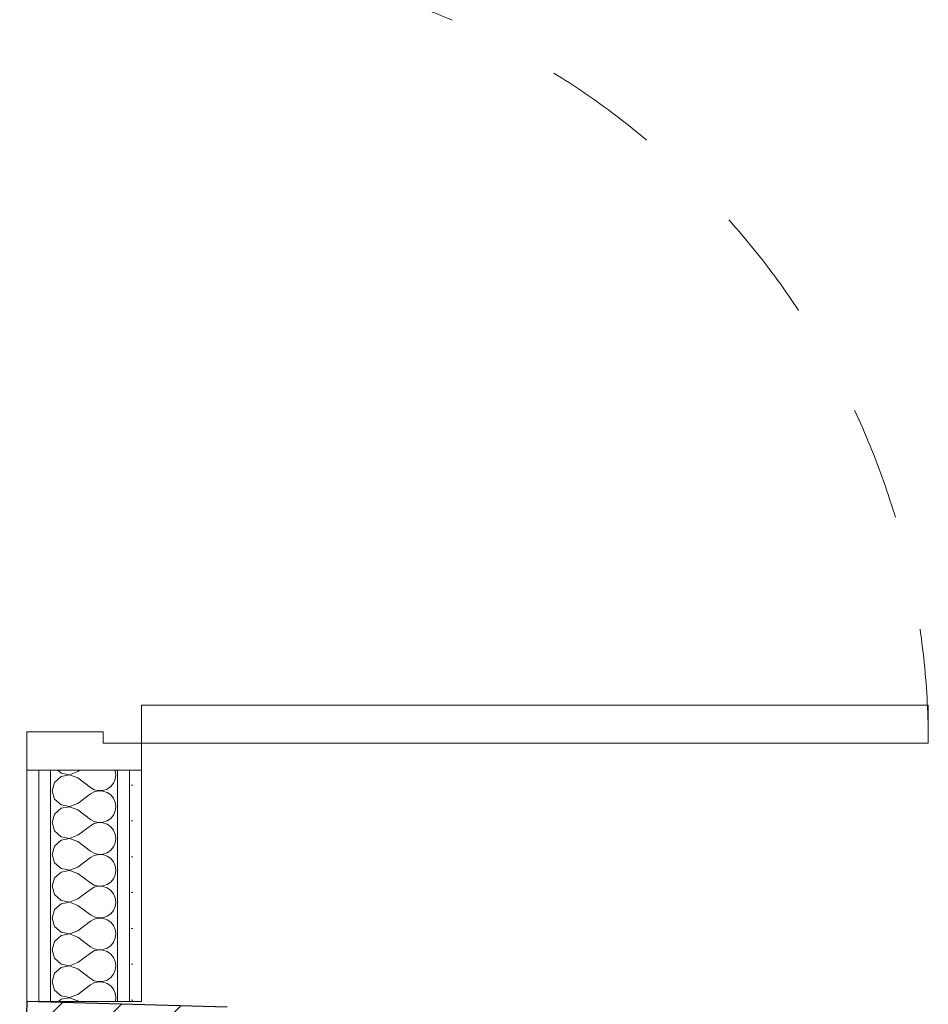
# Model space of a CAD drawing. Header units: millimetres. Extents: x 27262 to 215252, y 16288 to 306312.
# Tile 62 of 76: x 146921 to 147635, y 178169 to 178942. Entities that reach past the tile are written whole.
import ezdxf

# ---------------------------------------------------------------- set-up
doc = ezdxf.new("R2010")
doc.units = ezdxf.units.MM
doc.linetypes.add('Przerywana', pattern=[240, 120, -120])
for name, color, linetype in [('Drzwi ArchiCAD', 252, 'Continuous'), ('KR_INW', 252, 'Continuous'), ('ROZBUDOWA_NOWE_DZIAŁOWE', 252, 'Continuous')]:
    doc.layers.add(name, color=color, linetype=linetype)
for name, color, linetype, lineweight in [('Drzwi ArchiCAD_Nr_pióra__4', 252, 'Continuous', 13), ('Drzwi ArchiCAD_Nr_pióra__47', 252, 'Continuous', 15), ('KR_INW_Nr_pióra__101', 252, 'Continuous', 5), ('KR_INW_Nr_pióra__27', 252, 'Continuous', 25), ('ROZBUDOWA_NOWE_DZIAŁOWE_Nr_pióra__24', 252, 'Continuous', 15), ('ROZBUDOWA_NOWE_DZIAŁOWE_Nr_pióra__4', 252, 'Continuous', 13), ('ROZBUDOWA_NOWE_DZIAŁOWE_Nr_pióra__47', 252, 'Continuous', 15), ('ROZBUDOWA_NOWE_DZIAŁOWE_Nr_pióra__67', 252, 'Continuous', 13)]:
    doc.layers.add(name, color=color, linetype=linetype, lineweight=lineweight)
doc.layers.get('ROZBUDOWA_NOWE_DZIAŁOWE').off()
pattern_1 = [(0, (0, 0), (0, 37.5), [0, -37.5])]

# ---------------------------------------------------------------- blocks, each defined once
blk = doc.blocks.new('Ściana_11', base_point=(216203.5, 115586.8))
at = {"layer": 'KR_INW_Nr_pióra__101', "linetype": 'Continuous'}
h = blk.add_hatch(dxfattribs=at)
h.set_pattern_fill('CEGŁA_LICÓWKA', color=256, style=0, pattern_type=2)
h.set_pattern_definition([(45, (0, 0), (-31.819804, 31.819804), [])])
h.paths.add_polyline_path([(216413.5, 115586.8), (216420.8, 115856.8), (216210.8, 115862.5), (216203.5, 115586.8)])
at = {"layer": 'KR_INW_Nr_pióra__27', "linetype": 'Continuous', "flags": 128}
for points in [[(216210.8, 115862.5), (216203.5, 115586.8)], [(216420.8, 115856.8), (216210.8, 115862.5)], [(216420.8, 115856.8), (216420.8, 115856.8)], [(216413.5, 115586.8), (216418.1, 115756.8)]]:
    blk.add_lwpolyline(points, dxfattribs=at)
blk = doc.blocks.new('*X503')
at = {"layer": 'ROZBUDOWA_NOWE_DZIAŁOWE_Nr_pióra__4', "linetype": 'Continuous'}
for p, q in [((216246.7, 116098.2), (216240, 116092.1)), ((216243.2, 116105), (216246.7, 116101.8)), ((216246.7, 116101.8), (216255.7, 116100.1)), ((216255.7, 116099.9), (216246.7, 116098.2)), ((216255.7, 116100.1), (216264.2, 116103.3)), ((216264.2, 116096.7), (216255.7, 116099.9)), ((216264.2, 116103.3), (216266.4, 116105)), ((216264.2, 116096.7), (216277.5, 116086.7)), ((216303.5, 116104.6), (216303.3, 116105)), ((216304.2, 116100), (216303.5, 116104.6)), ((216303.5, 116095.4), (216304.2, 116100)), ((216240, 116092.1), (216237.5, 116083.3)), ((216277.5, 116086.7), (216281.5, 116084.4)), ((216295, 116085.1), (216298.7, 116087.7)), ((216298.7, 116087.7), (216301.7, 116091.2)), ((216301.7, 116091.2), (216303.5, 116095.4)), ((216237.5, 116083.3), (216240, 116074.6)), ((216264.2, 116070), (216277.5, 116080)), ((216281.5, 116082.2), (216277.5, 116080)), ((216281.5, 116084.4), (216286, 116083.4)), ((216286, 116083.3), (216281.5, 116082.2)), ((216286, 116083.4), (216290.6, 116083.6)), ((216290.6, 116083), (216286, 116083.3)), ((216290.6, 116083.6), (216295, 116085.1)), ((216295, 116081.6), (216290.6, 116083)), ((216298.7, 116079), (216295, 116081.6)), ((216301.7, 116075.4), (216298.7, 116079)), ((216303.5, 116071.2), (216301.7, 116075.4)), ((216240, 116074.6), (216246.7, 116068.4)), ((216246.7, 116064.9), (216240, 116058.8)), ((216246.7, 116068.4), (216255.7, 116066.7)), ((216255.7, 116066.6), (216246.7, 116064.9)), ((216255.7, 116066.7), (216264.2, 116070)), ((216264.2, 116063.3), (216255.7, 116066.6)), ((216304.2, 116066.7), (216303.5, 116071.2)), ((216303.5, 116062.1), (216304.2, 116066.7)), ((216240, 116058.8), (216237.5, 116050)), ((216264.2, 116063.3), (216277.5, 116053.3)), ((216295, 116051.8), (216298.7, 116054.4)), ((216298.7, 116054.4), (216301.7, 116057.9)), ((216301.7, 116057.9), (216303.5, 116062.1)), ((216237.5, 116050), (216240, 116041.2)), ((216264.2, 116036.7), (216277.5, 116046.7)), ((216277.5, 116053.3), (216281.5, 116051.1)), ((216281.5, 116048.9), (216277.5, 116046.7)), ((216281.5, 116051.1), (216286, 116050.1)), ((216286, 116049.9), (216281.5, 116048.9)), ((216286, 116050.1), (216290.6, 116050.3)), ((216290.6, 116049.7), (216286, 116049.9)), ((216290.6, 116050.3), (216295, 116051.8)), ((216295, 116048.2), (216290.6, 116049.7)), ((216298.7, 116045.6), (216295, 116048.2)), ((216301.7, 116042.1), (216298.7, 116045.6)), ((216240, 116041.2), (216246.7, 116035.1)), ((216246.7, 116035.1), (216255.7, 116033.4)), ((216255.7, 116033.4), (216264.2, 116036.7)), ((216303.5, 116037.9), (216301.7, 116042.1)), ((216304.2, 116033.3), (216303.5, 116037.9)), ((216240, 116025.4), (216237.5, 116016.7)), ((216246.7, 116031.6), (216240, 116025.4)), ((216255.7, 116033.3), (216246.7, 116031.6)), ((216264.2, 116030), (216255.7, 116033.3)), ((216264.2, 116030), (216277.5, 116020)), ((216298.7, 116021), (216301.7, 116024.6)), ((216301.7, 116024.6), (216303.5, 116028.8)), ((216303.5, 116028.8), (216304.2, 116033.3)), ((216237.5, 116016.7), (216240, 116007.9)), ((216264.2, 116003.3), (216277.5, 116013.3)), ((216277.5, 116020), (216281.5, 116017.8)), ((216281.5, 116015.6), (216277.5, 116013.3)), ((216281.5, 116017.8), (216286, 116016.7)), ((216286, 116016.6), (216281.5, 116015.6)), ((216286, 116016.7), (216290.6, 116017)), ((216290.6, 116016.4), (216286, 116016.6)), ((216290.6, 116017), (216295, 116018.4)), ((216295, 116014.9), (216290.6, 116016.4)), ((216295, 116018.4), (216298.7, 116021)), ((216298.7, 116012.3), (216295, 116014.9)), ((216240, 116007.9), (216246.7, 116001.8)), ((216255.7, 116000.1), (216264.2, 116003.3)), ((216301.7, 116008.8), (216298.7, 116012.3)), ((216303.5, 116004.6), (216301.7, 116008.8)), ((216304.2, 116000), (216303.5, 116004.6)), ((216246.7, 115998.2), (216240, 115992.1)), ((216246.7, 116001.8), (216255.7, 116000.1)), ((216255.7, 115999.9), (216246.7, 115998.2)), ((216264.2, 115996.7), (216255.7, 115999.9)), ((216264.2, 115996.7), (216277.5, 115986.7)), ((216301.7, 115991.2), (216303.5, 115995.4)), ((216303.5, 115995.4), (216304.2, 116000)), ((216240, 115992.1), (216237.5, 115983.3)), ((216237.5, 115983.3), (216240, 115974.6)), ((216277.5, 115986.7), (216281.5, 115984.4)), ((216281.5, 115982.2), (216277.5, 115980)), ((216281.5, 115984.4), (216286, 115983.4)), ((216286, 115983.3), (216281.5, 115982.2)), ((216286, 115983.4), (216290.6, 115983.6)), ((216290.6, 115983), (216286, 115983.3)), ((216290.6, 115983.6), (216295, 115985.1)), ((216295, 115981.6), (216290.6, 115983)), ((216295, 115985.1), (216298.7, 115987.7)), ((216298.7, 115987.7), (216301.7, 115991.2)), ((216240, 115974.6), (216246.7, 115968.4)), ((216264.2, 115970), (216277.5, 115980)), ((216298.7, 115979), (216295, 115981.6)), ((216301.7, 115975.4), (216298.7, 115979)), ((216303.5, 115971.2), (216301.7, 115975.4)), ((216246.7, 115964.9), (216240, 115958.8)), ((216246.7, 115968.4), (216255.7, 115966.7)), ((216255.7, 115966.6), (216246.7, 115964.9)), ((216255.7, 115966.7), (216264.2, 115970)), ((216264.2, 115963.3), (216255.7, 115966.6)), ((216264.2, 115963.3), (216277.5, 115953.3)), ((216301.7, 115957.9), (216303.5, 115962.1)), ((216304.2, 115966.7), (216303.5, 115971.2)), ((216303.5, 115962.1), (216304.2, 115966.7)), ((216240, 115958.8), (216237.5, 115950)), ((216277.5, 115953.3), (216281.5, 115951.1)), ((216290.6, 115950.3), (216295, 115951.8)), ((216295, 115951.8), (216298.7, 115954.4)), ((216298.7, 115954.4), (216301.7, 115957.9)), ((216237.5, 115950), (216240, 115941.2)), ((216240, 115941.2), (216246.7, 115935.1)), ((216264.2, 115936.7), (216277.5, 115946.7)), ((216281.5, 115948.9), (216277.5, 115946.7)), ((216281.5, 115951.1), (216286, 115950.1)), ((216286, 115949.9), (216281.5, 115948.9)), ((216286, 115950.1), (216290.6, 115950.3)), ((216290.6, 115949.7), (216286, 115949.9)), ((216295, 115948.2), (216290.6, 115949.7)), ((216298.7, 115945.6), (216295, 115948.2)), ((216301.7, 115942.1), (216298.7, 115945.6)), ((216303.5, 115937.9), (216301.7, 115942.1)), ((216246.7, 115931.6), (216240, 115925.4)), ((216246.7, 115935.1), (216255.7, 115933.4)), ((216255.7, 115933.3), (216246.7, 115931.6)), ((216255.7, 115933.4), (216264.2, 115936.7)), ((216264.2, 115930), (216255.7, 115933.3)), ((216304.2, 115933.3), (216303.5, 115937.9)), ((216303.5, 115928.8), (216304.2, 115933.3)), ((216240, 115925.4), (216237.5, 115916.7)), ((216264.2, 115930), (216277.5, 115920)), ((216295, 115918.4), (216298.7, 115921)), ((216298.7, 115921), (216301.7, 115924.6)), ((216301.7, 115924.6), (216303.5, 115928.8)), ((216237.5, 115916.7), (216240, 115907.9)), ((216264.2, 115903.3), (216277.5, 115913.3)), ((216277.5, 115920), (216281.5, 115917.8)), ((216281.5, 115915.6), (216277.5, 115913.3)), ((216281.5, 115917.8), (216286, 115916.7)), ((216286, 115916.6), (216281.5, 115915.6)), ((216286, 115916.7), (216290.6, 115917)), ((216290.6, 115916.4), (216286, 115916.6)), ((216290.6, 115917), (216295, 115918.4)), ((216295, 115914.9), (216290.6, 115916.4)), ((216298.7, 115912.3), (216295, 115914.9)), ((216301.7, 115908.8), (216298.7, 115912.3)), ((216240, 115907.9), (216246.7, 115901.8)), ((216246.7, 115901.8), (216255.7, 115900.1)), ((216255.7, 115899.9), (216246.7, 115898.2)), ((216255.7, 115900.1), (216264.2, 115903.3)), ((216264.2, 115896.7), (216255.7, 115899.9)), ((216303.5, 115904.6), (216301.7, 115908.8)), ((216304.2, 115900), (216303.5, 115904.6)), ((216303.5, 115895.4), (216304.2, 115900)), ((216240, 115892.1), (216237.5, 115883.3)), ((216246.7, 115898.2), (216240, 115892.1)), ((216264.2, 115896.7), (216277.5, 115886.7)), ((216298.7, 115887.7), (216301.7, 115891.2)), ((216301.7, 115891.2), (216303.5, 115895.4)), ((216237.5, 115883.3), (216240, 115874.6)), ((216264.2, 115870), (216277.5, 115880)), ((216277.5, 115886.7), (216281.5, 115884.4)), ((216281.5, 115882.2), (216277.5, 115880)), ((216281.5, 115884.4), (216286, 115883.4)), ((216286, 115883.3), (216281.5, 115882.2)), ((216286, 115883.4), (216290.6, 115883.6)), ((216290.6, 115883), (216286, 115883.3)), ((216290.6, 115883.6), (216295, 115885.1)), ((216295, 115881.6), (216290.6, 115883)), ((216295, 115885.1), (216298.7, 115887.7)), ((216298.7, 115879), (216295, 115881.6)), ((216240, 115874.6), (216246.7, 115868.4)), ((216255.7, 115866.7), (216264.2, 115870)), ((216301.7, 115875.4), (216298.7, 115879)), ((216303.5, 115871.2), (216301.7, 115875.4)), ((216304.2, 115866.7), (216303.5, 115871.2)), ((216246.7, 115864.9), (216244, 115862.5)), ((216246.7, 115868.4), (216255.7, 115866.7)), ((216255.7, 115866.6), (216246.7, 115864.9)), ((216264.2, 115863.3), (216255.7, 115866.6)), ((216264.2, 115863.3), (216265.3, 115862.5)), ((216303.6, 115862.5), (216304.2, 115866.7))]:
    blk.add_line(p, q, dxfattribs=at)
blk = doc.blocks.new('Drzwi 19_42')
at = {"layer": 'Drzwi ArchiCAD_Nr_pióra__4', "linetype": 'Continuous'}
for p, q in [((372, 0), (372, 824)), ((372, 824), (412, 824)), ((412, 824), (412, 0)), ((-412, 0), (-440, 0)), ((-440, 0), (-440, -120)), ((-412, -40), (-412, 0)), ((412, 0), (372, 0)), ((440, 0), (412, 0)), ((412, 0), (412, -40)), ((440, -120), (440, 0)), ((-400, -40), (-412, -40)), ((-400, -120), (-400, -40)), ((412, -40), (400, -40)), ((400, -40), (400, -120)), ((-440, -120), (-400, -120)), ((400, -120), (440, -120))]:
    blk.add_line(p, q, dxfattribs=at)
at = {"layer": 'Drzwi ArchiCAD_Nr_pióra__4', "linetype": 'Przerywana'}
blk.add_arc((412, 0), 824, 90, 180, dxfattribs=at)
at = {"layer": 'Drzwi ArchiCAD_Nr_pióra__47', "linetype": 'Continuous'}
for p, q in [((-440, 0), (-440, -12.5)), ((440, 0), (440, -12.5)), ((-440, -12.5), (-440, -25)), ((440, -12.5), (440, -25)), ((-440, -25), (-440, -95)), ((440, -25), (440, -95)), ((-440, -95), (-440, -107.5)), ((440, -95), (440, -107.5)), ((-440, -107.5), (-440, -120)), ((440, -107.5), (440, -120))]:
    blk.add_line(p, q, dxfattribs=at)
blk = doc.blocks.new('Ściana_122', base_point=(216210.8, 115862.5))
at = {"layer": 'ROZBUDOWA_NOWE_DZIAŁOWE_Nr_pióra__24', "linetype": 'Continuous'}
h = blk.add_hatch(dxfattribs=at)
h.set_pattern_fill('GIPS', color=256, style=0, pattern_type=2)
h.set_pattern_definition(pattern_1)
h.paths.add_polyline_path([(216210.8, 115862.5), (216223.3, 115862.5), (216223.3, 116105), (216210.8, 116105)])
h = blk.add_hatch(dxfattribs=at)
h.set_pattern_fill('GIPS', color=256, style=0, pattern_type=2)
h.set_pattern_definition(pattern_1)
h.paths.add_polyline_path([(216223.3, 116105), (216223.3, 115862.5), (216235.8, 115862.5), (216235.8, 116105)])
h = blk.add_hatch(dxfattribs=at)
h.set_pattern_fill('GIPS', color=256, style=0, pattern_type=2)
h.set_pattern_definition(pattern_1)
h.paths.add_polyline_path([(216318.3, 116105), (216305.8, 116105), (216305.8, 115862.5), (216318.3, 115862.5)])
h = blk.add_hatch(dxfattribs=at)
h.set_pattern_fill('GIPS', color=256, style=0, pattern_type=2)
h.set_pattern_definition(pattern_1)
h.paths.add_polyline_path([(216318.3, 116105), (216318.3, 115862.5), (216330.8, 115862.5), (216330.8, 116105)])
at = {"layer": 'ROZBUDOWA_NOWE_DZIAŁOWE_Nr_pióra__47', "linetype": 'Continuous'}
for p, q in [((216223.3, 116105), (216210.8, 116105)), ((216235.8, 116105), (216223.3, 116105)), ((216305.8, 116105), (216235.8, 116105)), ((216318.3, 116105), (216305.8, 116105)), ((216330.8, 116105), (216318.3, 116105))]:
    blk.add_line(p, q, dxfattribs=at)
at = {"layer": 'ROZBUDOWA_NOWE_DZIAŁOWE_Nr_pióra__47', "linetype": 'Continuous', "flags": 128}
for points in [[(216210.8, 116105), (216210.8, 115862.5)], [(216330.8, 115862.5), (216330.8, 116105)], [(216210.8, 115862.5), (216330.8, 115862.5)]]:
    blk.add_lwpolyline(points, dxfattribs=at)
at = {"layer": 'ROZBUDOWA_NOWE_DZIAŁOWE_Nr_pióra__67', "linetype": 'Continuous'}
for p, q in [((216223.3, 116105), (216223.3, 115862.5)), ((216235.8, 116105), (216235.8, 115862.5)), ((216305.8, 115862.5), (216305.8, 116105)), ((216318.3, 115862.5), (216318.3, 116105))]:
    blk.add_line(p, q, dxfattribs=at)
at = {"layer": 'Drzwi ArchiCAD', "color": 104, "linetype": 'Continuous', "lineweight": 13, "true_color": 0x029e21, "zscale": 1000, "rotation": 270}
blk.add_blockref('Drzwi 19_42', (216330.8, 116545), dxfattribs=at)
at = {"layer": 'ROZBUDOWA_NOWE_DZIAŁOWE'}
blk.add_blockref('*X503', (0, 0), dxfattribs=at)

msp = doc.modelspace()

# ---------------------------------------------------------------- block references
at = {"layer": 'KR_INW', "color": 252, "xscale": 0.75, "yscale": 0.75, "zscale": 0.75}
msp.add_blockref('Ściana_11', (146921.07, 177963.87), dxfattribs=at)
at = {"layer": 'ROZBUDOWA_NOWE_DZIAŁOWE', "color": 252, "xscale": 0.75, "yscale": 0.75, "zscale": 0.75}
msp.add_blockref('Ściana_122', (146926.6, 178170.65), dxfattribs=at)

doc.saveas('drawing.dxf')
